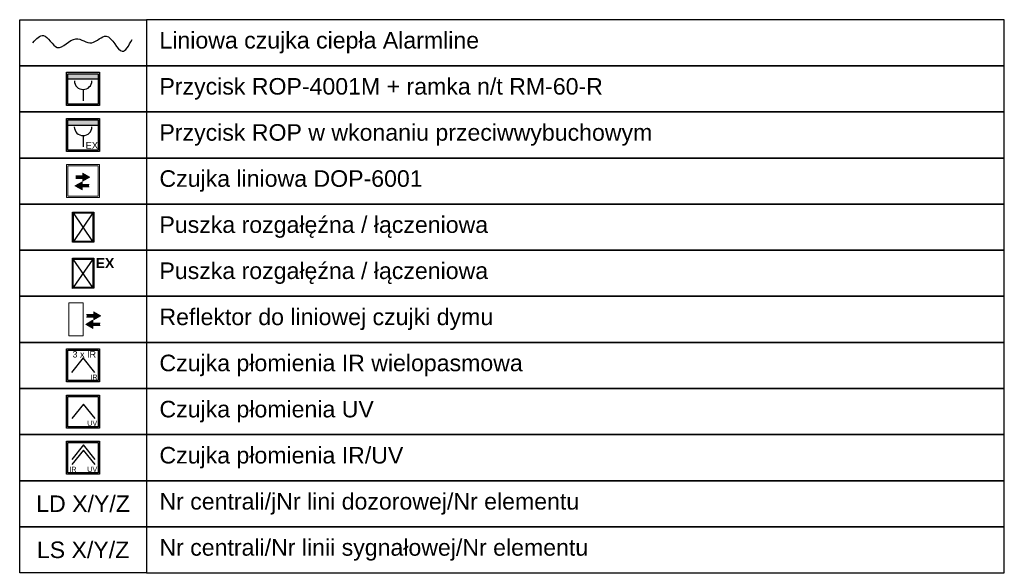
# Model space of a CAD drawing. Header units: millimetres. Extents: x 245 to 403, y 156 to 498.
# Tile 3 of 4: x 245 to 394, y 324 to 407. Entities that reach past the tile are written whole.
import ezdxf

# ---------------------------------------------------------------- set-up
doc = ezdxf.new("R2010")
doc.units = ezdxf.units.MM
doc.layers.add('SSP - Urzadzenia', color=1, linetype='Continuous', lineweight=25)
doc.styles.add('BLOKOWY_ELEMENTY POLON$0$Standard', font='arial.ttf')
doc.styles.get("Standard").update_dxf_attribs({"font": 'arial.ttf'})

# ---------------------------------------------------------------- blocks, each defined once
blk = doc.blocks.new('ROP-4001M')
at = {"layer": 'SSP - Urzadzenia', "color": 1, "linetype": 'Continuous'}
for p, q in [((55980.8, 7183.1), (55980.8, 7252.8)), ((55980.8, 7252.8), (56050.5, 7252.8)), ((55983.6, 7185.9), (55983.6, 7249.9)), ((55983.6, 7249.9), (56047.6, 7249.9)), ((56047.6, 7249.9), (56047.6, 7185.9)), ((56050.5, 7252.8), (56050.5, 7183.1)), ((55983.6, 7238.9), (56047.6, 7238.9)), ((56015.8, 7216.6), (56015.8, 7193)), ((56050.5, 7183.1), (55980.8, 7183.1)), ((56047.6, 7185.9), (55983.6, 7185.9))]:
    blk.add_line(p, q, dxfattribs=at)
at = {"layer": 'SSP - Urzadzenia', "color": 1}
blk.add_arc((56015.8, 7235.1), 18.5, 180.6258, 359.3742, dxfattribs=at)
for points in [[(55983.6, 7238.9), (55983.6, 7249.9), (56047.6, 7238.9)], [(56047.6, 7238.9), (55983.6, 7249.9), (56047.6, 7249.9)]]:
    blk.add_solid(points, dxfattribs=at)
blk = doc.blocks.new('Reflektor')
at = {"layer": 'SSP - Urzadzenia', "color": 1, "lineweight": 5}
for p, q in [((55530.7, 5783), (55500.6, 5783)), ((55500.6, 5783), (55500.6, 5713.3)), ((55530.7, 5713.3), (55530.7, 5783)), ((55500.6, 5713.3), (55530.7, 5713.3))]:
    blk.add_line(p, q, dxfattribs=at)
at = {"layer": 'SSP - Urzadzenia', "color": 5, "linetype": 'Continuous', "lineweight": 5, "ltscale": 4}
for p, q in [((55463.2, 5740.4), (55478.3, 5749.3)), ((55478.3, 5749.3), (55478.3, 5732.2)), ((55478.3, 5732.2), (55463.2, 5740.4)), ((55470.7, 5743.4), (55493.3, 5743.4)), ((55493.3, 5738.1), (55470.7, 5738.1))]:
    blk.add_line(p, q, dxfattribs=at)
at = {"layer": 'SSP - Urzadzenia', "color": 1, "linetype": 'Continuous', "lineweight": 5, "ltscale": 4}
for p, q in [((55464.9, 5761.4), (55487.5, 5761.4)), ((55487.5, 5756.1), (55464.9, 5756.1)), ((55479.9, 5767.3), (55495, 5759.1)), ((55479.9, 5750.2), (55479.9, 5767.3)), ((55495, 5759.1), (55479.9, 5750.2)), ((55487.5, 5761.4), (55487.5, 5756.1))]:
    blk.add_line(p, q, dxfattribs=at)
at = {"layer": 'SSP - Urzadzenia', "color": 5, "linetype": 'Continuous', "lineweight": 5, "ltscale": 4}
for points in [[(55463.2, 5740.4), (55478.3, 5749.3), (55478.3, 5740.4)], [(55463.2, 5740.4), (55478.3, 5740.4), (55478.3, 5732.2)], [(55470.7, 5743.4), (55493.3, 5743.4), (55470.7, 5738.1)], [(55470.7, 5738.1), (55493.3, 5743.4), (55493.3, 5738.1)]]:
    blk.add_solid(points, dxfattribs=at)
at = {"layer": 'SSP - Urzadzenia', "color": 1, "linetype": 'Continuous', "lineweight": 5, "ltscale": 4}
for points in [[(55464.9, 5761.4), (55487.5, 5761.4), (55464.9, 5756.1)], [(55464.9, 5756.1), (55487.5, 5761.4), (55487.5, 5756.1)], [(55479.9, 5759.1), (55479.9, 5767.3), (55495, 5759.1)], [(55479.9, 5759.1), (55495, 5759.1), (55479.9, 5750.2)]]:
    blk.add_solid(points, dxfattribs=at)
blk = doc.blocks.new('Puszka rozgałęźna')
at = {"layer": 'SSP - Urzadzenia', "color": 1, "linetype": 'Continuous', "lineweight": 25}
for p, q in [((0, 13), (0, 1802)), ((0, 1802), (2544, 1802)), ((73, 86), (73, 1729)), ((73, 1729), (2476, 1729)), ((2476, 1729), (2476, 86)), ((2544, 1802), (2549, 0)), ((2549, 13), (0, 13)), ((2476, 86), (73, 86))]:
    blk.add_line(p, q, dxfattribs=at)
at = {"layer": 'SSP - Urzadzenia'}
for p, q in [((73, 1729), (2476, 86)), ((2476, 1729), (73, 86))]:
    blk.add_line(p, q, dxfattribs=at)
blk = doc.blocks.new('ROP-4001M EX')
at = {"layer": 'SSP - Urzadzenia', "color": 1, "linetype": 'Continuous'}
for p, q in [((0, 0), (0, 5)), ((0, 5), (5, 5)), ((0.2, 0.2), (0.2, 4.8)), ((0.2, 4.8), (4.8, 4.8)), ((4.8, 4.8), (4.8, 0.2)), ((5, 5), (5, 0)), ((0.2, 4), (4.8, 4)), ((2.51, 2.41), (2.51, 0.71)), ((5, 0), (0, 0)), ((4.8, 0.2), (0.2, 0.2))]:
    blk.add_line(p, q, dxfattribs=at)
at = {"layer": 'SSP - Urzadzenia', "color": 1}
blk.add_arc((2.51, 3.73), 1.33, 180.6258, 359.3742, dxfattribs=at)
for points in [[(0.2, 4), (0.2, 4.8), (4.8, 4)], [(4.8, 4), (0.2, 4.8), (4.8, 4.8)]]:
    blk.add_solid(points, dxfattribs=at)
at = {"layer": 'SSP - Urzadzenia', "color": 1, "linetype": 'Continuous', "insert": (2.9, 1.43), "char_height": 1, "width": 3.3, "attachment_point": 1}
blk.add_mtext('EX', dxfattribs=at)
blk = doc.blocks.new('DOP')
at = {"layer": 'SSP - Urzadzenia', "color": 1, "linetype": 'Continuous', "lineweight": 5}
for p, q in [((55500.6, 5853.6), (55500.6, 5937.3)), ((55500.6, 5937.3), (55584.2, 5937.3)), ((55504, 5857.1), (55504, 5933.9)), ((55504, 5933.9), (55580.8, 5933.9)), ((55580.8, 5933.9), (55580.8, 5857.1)), ((55584.2, 5937.3), (55584.2, 5853.6)), ((55584.2, 5853.6), (55500.6, 5853.6)), ((55580.8, 5857.1), (55504, 5857.1))]:
    blk.add_line(p, q, dxfattribs=at)
at = {"layer": 'SSP - Urzadzenia', "color": 1, "linetype": 'Continuous', "lineweight": 5, "ltscale": 4}
for p, q in [((55527.2, 5910.4), (55554.2, 5910.4)), ((55554.2, 5904), (55527.2, 5904)), ((55545.1, 5917.5), (55563.2, 5907.6)), ((55545.1, 5897), (55545.1, 5917.5)), ((55563.2, 5907.6), (55545.1, 5897)), ((55554.2, 5910.4), (55554.2, 5904))]:
    blk.add_line(p, q, dxfattribs=at)
at = {"layer": 'SSP - Urzadzenia', "color": 5, "linetype": 'Continuous', "lineweight": 5, "ltscale": 4}
for p, q in [((55525.1, 5885.2), (55543.2, 5895.9)), ((55543.2, 5875.4), (55525.1, 5885.2)), ((55534.1, 5888.8), (55561.2, 5888.8)), ((55561.2, 5882.4), (55534.1, 5882.4)), ((55543.2, 5895.9), (55543.2, 5875.4))]:
    blk.add_line(p, q, dxfattribs=at)
at = {"layer": 'SSP - Urzadzenia', "color": 1, "linetype": 'Continuous', "lineweight": 5, "ltscale": 4}
for points in [[(55527.2, 5910.4), (55554.2, 5910.4), (55527.2, 5904)], [(55527.2, 5904), (55554.2, 5910.4), (55554.2, 5904)], [(55545.1, 5907.6), (55545.1, 5917.5), (55563.2, 5907.6)], [(55545.1, 5907.6), (55563.2, 5907.6), (55545.1, 5897)]]:
    blk.add_solid(points, dxfattribs=at)
at = {"layer": 'SSP - Urzadzenia', "color": 5, "linetype": 'Continuous', "lineweight": 5, "ltscale": 4}
for points in [[(55525.1, 5885.2), (55543.2, 5895.9), (55543.2, 5885.2)], [(55525.1, 5885.2), (55543.2, 5885.2), (55543.2, 5875.4)], [(55534.1, 5888.8), (55561.2, 5888.8), (55534.1, 5882.4)], [(55534.1, 5882.4), (55561.2, 5888.8), (55561.2, 5882.4)]]:
    blk.add_solid(points, dxfattribs=at)
blk = doc.blocks.new('Czujka płomienia UV')
at = {"layer": 'SSP - Urzadzenia', "color": 1, "linetype": 'Continuous'}
for p, q in [((2.55, 3.65), (0.79, 1.45)), ((4.31, 1.45), (2.55, 3.65))]:
    blk.add_line(p, q, dxfattribs=at)
for points in [[(0, 5), (5, 5), (5, 0), (0, 0)], [(0.2, 4.8), (4.8, 4.8), (4.8, 0.2), (0.2, 0.2)]]:
    blk.add_lwpolyline(points, close=True, dxfattribs=at)
at = {"layer": 'SSP - Urzadzenia', "color": 1, "linetype": 'Continuous', "style": 'BLOKOWY_ELEMENTY POLON$0$Standard'}
blk.add_text('UV', height=0.781, dxfattribs=at).set_placement((3.13, 0.35))
blk = doc.blocks.new('Czujka płomienia IR_UV')
at = {"layer": 'SSP - Urzadzenia', "color": 1, "linetype": 'Continuous'}
for p, q in [((2.55, 4.45), (0.79, 2.25)), ((2.55, 3.65), (0.79, 1.45)), ((4.31, 2.25), (2.55, 4.45)), ((4.31, 1.45), (2.55, 3.65))]:
    blk.add_line(p, q, dxfattribs=at)
for points in [[(0, 5), (5, 5), (5, 0), (0, 0)], [(0.2, 4.8), (4.8, 4.8), (4.8, 0.2), (0.2, 0.2)]]:
    blk.add_lwpolyline(points, close=True, dxfattribs=at)
at = {"layer": 'SSP - Urzadzenia', "color": 1, "linetype": 'Continuous', "style": 'BLOKOWY_ELEMENTY POLON$0$Standard'}
for s, p in [('IR', (0.42, 0.35)), ('UV', (3.13, 0.35))]:
    blk.add_text(s, height=0.781, dxfattribs=at).set_placement(p)
blk = doc.blocks.new('Czujka płomienia IR wielopasmowa')
at = {"layer": 'SSP - Urzadzenia', "color": 1, "linetype": 'Continuous'}
for p, q in [((2.52, 3.65), (0.76, 1.45)), ((4.28, 1.45), (2.52, 3.65))]:
    blk.add_line(p, q, dxfattribs=at)
for points in [[(0, 5), (5, 5), (5, 0), (0, 0)], [(0.2, 4.8), (4.8, 4.8), (4.8, 0.2), (0.2, 0.2)]]:
    blk.add_lwpolyline(points, close=True, dxfattribs=at)
at = {"layer": 'SSP - Urzadzenia', "color": 1, "linetype": 'Continuous', "style": 'BLOKOWY_ELEMENTY POLON$0$Standard'}
for s, height, p in [('3 x IR', 0.977, (0.9, 3.7)), ('IR', 0.781, (3.62, 0.33))]:
    blk.add_text(s, height=height, dxfattribs=at).set_placement(p)
blk = doc.blocks.new('Puszka rozgałęźna EX')
at = {"layer": 'SSP - Urzadzenia', "color": 1, "linetype": 'Continuous', "lineweight": 25}
for p, q in [((-3.21, -2.29), (-3.21, 2.28)), ((-3.21, 2.28), (0, 2.28)), ((-3.08, -2.16), (-3.08, 2.15)), ((-3.08, 2.15), (-0.13, 2.15)), ((-0.13, 2.15), (-0.13, -2.16)), ((0, 2.28), (0, -2.28)), ((0, -2.28), (-3.23, -2.29)), ((-0.13, -2.16), (-3.08, -2.16))]:
    blk.add_line(p, q, dxfattribs=at)
at = {"layer": 'SSP - Urzadzenia'}
for p, q in [((-0.13, 2.15), (-3.08, -2.16)), ((-0.13, -2.16), (-3.08, 2.15))]:
    blk.add_line(p, q, dxfattribs=at)
at = {"layer": 'SSP - Urzadzenia', "linetype": 'Continuous', "insert": (0.31, 2.28), "char_height": 1.5, "width": 1.7, "attachment_point": 1}
blk.add_mtext('\\fArial|b1|i0|c0|p0;EX', dxfattribs=at)

msp = doc.modelspace()

# ---------------------------------------------------------------- linework, layer by layer
for points in [[(264.17, 399.96), (245, 399.96), (245, 406.93), (264.17, 406.93)], [(264.17, 399.96), (393.87, 399.96), (393.87, 406.93), (264.17, 406.93)], [(264.17, 392.99), (245, 392.99), (245, 399.96), (264.17, 399.96)], [(264.17, 392.99), (393.87, 392.99), (393.87, 399.96), (264.17, 399.96)], [(264.17, 386.02), (245, 386.02), (245, 392.99), (264.17, 392.99)], [(264.17, 386.02), (393.87, 386.02), (393.87, 392.99), (264.17, 392.99)], [(264.17, 379.05), (245, 379.05), (245, 386.02), (264.17, 386.02)], [(264.17, 379.05), (393.87, 379.05), (393.87, 386.02), (264.17, 386.02)], [(264.17, 372.08), (245, 372.08), (245, 379.05), (264.17, 379.05)], [(264.17, 372.08), (393.87, 372.08), (393.87, 379.05), (264.17, 379.05)], [(264.17, 365.11), (245, 365.11), (245, 372.08), (264.17, 372.08)], [(264.17, 365.11), (393.87, 365.11), (393.87, 372.08), (264.17, 372.08)], [(264.17, 358.14), (245, 358.14), (245, 365.11), (264.17, 365.11)], [(264.17, 358.14), (393.87, 358.14), (393.87, 365.11), (264.17, 365.11)], [(264.17, 351.17), (245, 351.17), (245, 358.14), (264.17, 358.14)], [(264.17, 351.17), (393.87, 351.17), (393.87, 358.14), (264.17, 358.14)], [(264.17, 344.2), (245, 344.2), (245, 351.17), (264.17, 351.17)], [(264.17, 344.2), (393.87, 344.2), (393.87, 351.17), (264.17, 351.17)], [(264.17, 337.23), (245, 337.23), (245, 344.2), (264.17, 344.2)], [(264.17, 337.23), (393.87, 337.23), (393.87, 344.2), (264.17, 344.2)], [(264.17, 330.26), (245, 330.26), (245, 337.23), (264.17, 337.23)], [(264.17, 330.26), (393.87, 330.26), (393.87, 337.23), (264.17, 337.23)], [(264.17, 323.29), (245, 323.29), (245, 330.26), (264.17, 330.26)], [(264.17, 323.29), (393.87, 323.29), (393.87, 330.26), (264.17, 330.26)]]:
    msp.add_lwpolyline(points, close=True)
at = {"layer": 'SSP - Urzadzenia', "color": 6, "lineweight": 30}
msp.add_spline([(246.99, 403.45), (248.59, 404.55), (250.69, 402.75), (253.49, 404.05), (255.89, 403.45), (258.09, 404.45), (260.49, 402.15), (261.99, 403.95)], degree=3, dxfattribs=at)

# ---------------------------------------------------------------- block references
at = {"layer": 'SSP - Urzadzenia', "xscale": 0.0717205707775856, "yscale": 0.0717205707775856, "zscale": 0.0717205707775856}
msp.add_blockref('ROP-4001M', (-3762.89, -121.2), dxfattribs=at)
at = {"layer": 'SSP - Urzadzenia'}
for name, p in [('ROP-4001M EX', (252.08, 387.01)), ('Puszka rozgałęźna EX', (256.19, 368.6)), ('Czujka płomienia IR wielopasmowa', (252.08, 352.16)), ('Czujka płomienia UV', (252.08, 345.18)), ('Czujka płomienia IR_UV', (252.08, 338.21))]:
    msp.add_blockref(name, p, dxfattribs=at)
for name, p, xscale, yscale, zscale, rotation in [('DOP', (3574.2, 734.89), 0.0597671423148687, 0.0597671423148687, 0.0597671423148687, 180), ('Puszka rozgałęźna', (252.96, 377.85), 0.00179301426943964, 0.00179301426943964, 0.005976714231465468, 270), ('Reflektor', (4236, 773.98), 0.07173638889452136, 0.07173638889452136, 0.07173638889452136, 180)]:
    msp.add_blockref(name, p, dxfattribs=dict(at, xscale=xscale, yscale=yscale, zscale=zscale, rotation=rotation))

# ---------------------------------------------------------------- texts
at = {"char_height": 2.5, "width": 106.5, "attachment_point": 4}
for s, insert in [('Liniowa czujka ciepła Alarmline', (266.13, 403.45)), ('Przycisk ROP-4001M + ramka n/t RM-60-R', (266.13, 396.48)), ('Przycisk ROP w wkonaniu przeciwwybuchowym', (266.13, 389.51)), ('Czujka liniowa DOP-6001', (266.13, 382.54)), ('Puszka rozgałęźna / łączeniowa', (266.13, 375.57)), ('Puszka rozgałęźna / łączeniowa', (266.13, 368.6)), ('Reflektor do liniowej czujki dymu', (266.13, 361.63)), ('Czujka płomienia IR wielopasmowa', (266.13, 354.66)), ('Czujka płomienia UV ', (266.13, 347.68)), ('Czujka płomienia IR/UV ', (266.13, 340.71)), ('Nr centrali/jNr lini dozorowej/Nr elementu', (266.13, 333.74)), ('Nr centrali/Nr linii sygnałowej/Nr elementu', (266.13, 326.77))]:
    msp.add_mtext(s, dxfattribs=dict(at, insert=insert))
at = {"layer": 'SSP - Urzadzenia', "color": 1, "insert": (254.58, 333.74), "char_height": 2.5, "width": 19.1694, "attachment_point": 5}
msp.add_mtext('LD X/Y/Z', dxfattribs=at)
at = {"layer": 'SSP - Urzadzenia', "color": 92, "insert": (254.58, 326.77), "char_height": 2.5, "width": 19.1694, "attachment_point": 5}
msp.add_mtext('LS X/Y/Z', dxfattribs=at)

doc.saveas('drawing.dxf')
